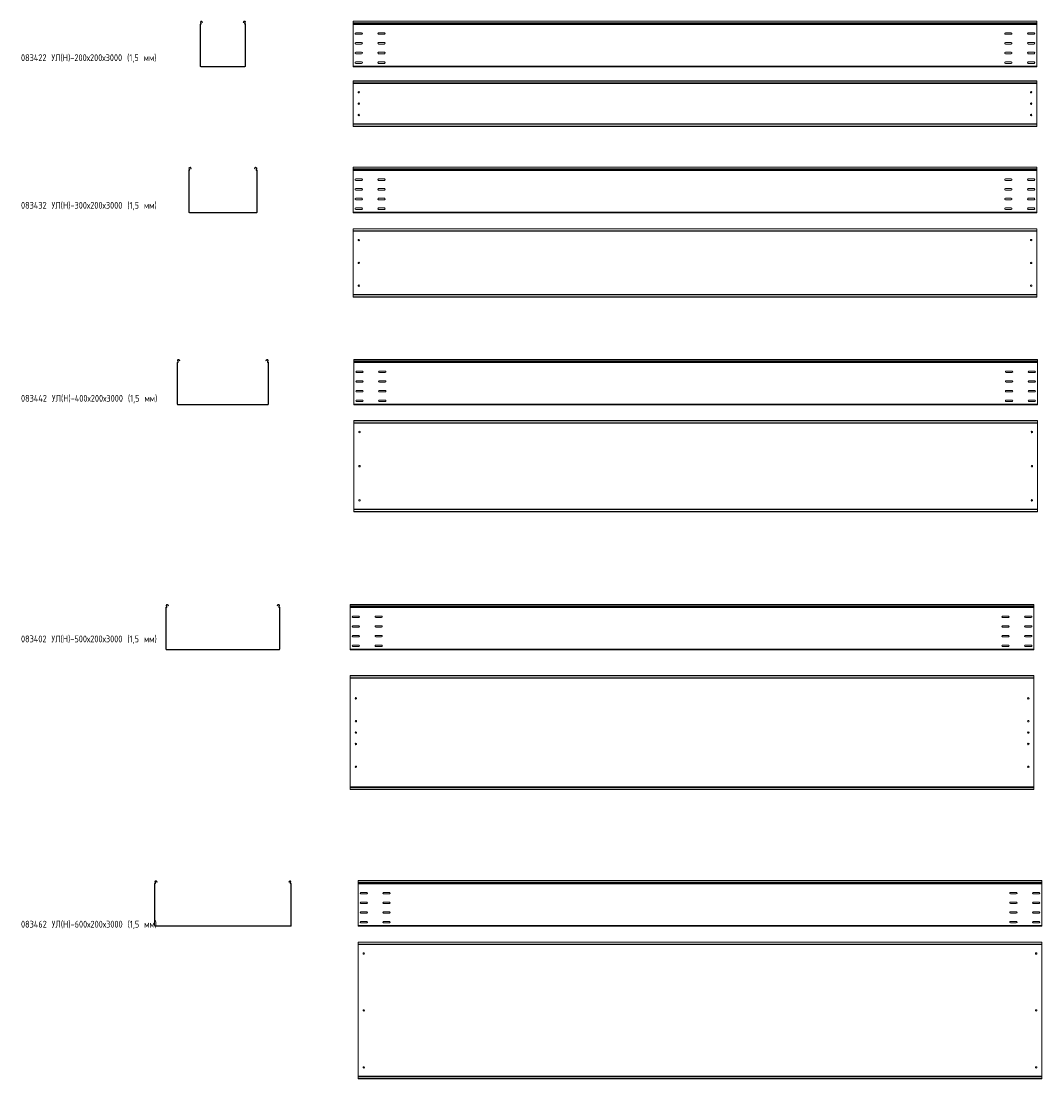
# Model space of a CAD drawing. Header units: millimetres. Extents: x -789 to 3689, y -6202 to -1562.
import ezdxf

# ---------------------------------------------------------------- set-up
doc = ezdxf.new("R2010")
doc.units = ezdxf.units.MM
doc.styles.add('SLDTEXTSTYLE0', font='TXT', dxfattribs={"width": 0.7, "bigfont": 'bigfont'})

msp = doc.modelspace()

# ---------------------------------------------------------------- linework, layer by layer
at = {"color": 7, "linetype": 'Continuous', "lineweight": 15}
for p, q in [((-2.3, -1576.7), (-3.8, -1576.7)), ((-3.8, -1759.3), (-3.8, -1576.7)), ((-2.5, -1574.9), (-2.1, -1576.4)), ((-1, -1568.3), (-2.3, -1569)), ((-1, -1571.3), (-2.3, -1569)), ((-2.3, -1759.3), (-2.3, -1576.7)), ((0.3, -1570.6), (-1, -1568.3)), ((-1, -1571.3), (0.3, -1570.6)), ((5.6, -1564.7), (4.3, -1565.4)), ((4.3, -1565.4), (4.7, -1566.1)), ((4.7, -1566.1), (6, -1565.3)), ((6.1, -1568.7), (4.7, -1566.1)), ((5.6, -1564.7), (6, -1565.3)), ((6, -1565.3), (7.4, -1568)), ((7.4, -1568), (6.1, -1568.7)), ((185, -1568), (186.4, -1565.3)), ((186.3, -1568.7), (185, -1568)), ((187.7, -1566.1), (186.3, -1568.7)), ((186.4, -1565.3), (186.7, -1564.7)), ((186.4, -1565.3), (187.7, -1566.1)), ((188, -1565.4), (186.7, -1564.7)), ((187.7, -1566.1), (188, -1565.4)), ((193.3, -1568.3), (192.1, -1570.6)), ((192.1, -1570.6), (193.4, -1571.3)), ((194.6, -1569), (193.3, -1568.3)), ((194.6, -1569), (193.4, -1571.3)), ((194.9, -1574.9), (194.5, -1576.4)), ((196.2, -1576.7), (194.7, -1576.7)), ((194.7, -1576.7), (194.7, -1759.3)), ((196.2, -1576.7), (196.2, -1759.3)), ((3667.4, -1562.3), (667.4, -1562.3)), ((667.4, -1569), (667.4, -1562.3)), ((3667.4, -1569), (667.4, -1569)), ((667.4, -1571.3), (667.4, -1569)), ((3667.4, -1571.3), (667.4, -1571.3)), ((667.4, -1574.9), (667.4, -1571.3)), ((3667.4, -1574.9), (667.4, -1574.9)), ((667.4, -1576.7), (667.4, -1574.9)), ((3667.4, -1576.7), (667.4, -1576.7)), ((667.4, -1759.3), (667.4, -1576.7)), ((3667.4, -1569), (3667.4, -1562.3)), ((3667.4, -1571.3), (3667.4, -1569)), ((3667.4, -1574.9), (3667.4, -1571.3)), ((3667.4, -1576.7), (3667.4, -1574.9)), ((3667.4, -1759.3), (3667.4, -1576.7)), ((705.1, -1613.6), (679.6, -1613.6)), ((679.6, -1620.1), (705.1, -1620.1)), ((805.1, -1613.6), (779.6, -1613.6)), ((779.6, -1620.1), (805.1, -1620.1)), ((3529.6, -1613.6), (3555.1, -1613.6)), ((3555.1, -1620.1), (3529.6, -1620.1)), ((3629.6, -1613.6), (3655.1, -1613.6)), ((3655.1, -1620.1), (3629.6, -1620.1)), ((705.1, -1656.1), (679.6, -1656.1)), ((679.6, -1662.6), (705.1, -1662.6)), ((805.1, -1656.1), (779.6, -1656.1)), ((779.6, -1662.6), (805.1, -1662.6)), ((3529.6, -1656.1), (3555.1, -1656.1)), ((3555.1, -1662.6), (3529.6, -1662.6)), ((3629.6, -1656.1), (3655.1, -1656.1)), ((3655.1, -1662.6), (3629.6, -1662.6)), ((705.1, -1698.6), (679.6, -1698.6)), ((679.6, -1705.1), (705.1, -1705.1)), ((805.1, -1698.6), (779.6, -1698.6)), ((779.6, -1705.1), (805.1, -1705.1)), ((3529.6, -1698.6), (3555.1, -1698.6)), ((3555.1, -1705.1), (3529.6, -1705.1)), ((3629.6, -1698.6), (3655.1, -1698.6)), ((3655.1, -1705.1), (3629.6, -1705.1)), ((-3.8, -1759.3), (-2.3, -1759.3)), ((-0.8, -1760.8), (-0.8, -1762.3)), ((193.2, -1760.8), (-0.8, -1760.8)), ((193.2, -1762.3), (-0.8, -1762.3)), ((193.2, -1762.3), (193.2, -1760.8)), ((194.7, -1759.3), (196.2, -1759.3)), ((3667.4, -1759.3), (667.4, -1759.3)), ((667.4, -1762.3), (667.4, -1759.3)), ((3667.4, -1762.3), (667.4, -1762.3)), ((705.1, -1741.1), (679.6, -1741.1)), ((679.6, -1747.6), (705.1, -1747.6)), ((805.1, -1741.1), (779.6, -1741.1)), ((779.6, -1747.6), (805.1, -1747.6)), ((3529.6, -1741.1), (3555.1, -1741.1)), ((3555.1, -1747.6), (3529.6, -1747.6)), ((3629.6, -1741.1), (3655.1, -1741.1)), ((3655.1, -1747.6), (3629.6, -1747.6)), ((3667.4, -1762.3), (3667.4, -1759.3)), ((3667.4, -1824.2), (667.4, -1824.2)), ((667.4, -1825.2), (667.4, -1824.2)), ((3667.4, -1825.2), (667.4, -1825.2)), ((667.4, -1833.6), (667.4, -1825.2)), ((3667.4, -1833.6), (667.4, -1833.6)), ((667.4, -1834), (667.4, -1833.6)), ((667.4, -1834), (670.4, -1835.4)), ((667.4, -1834), (667.4, -2014.4)), ((3664.4, -1835.4), (670.4, -1835.4)), ((3664.4, -1835.4), (3667.4, -1834)), ((3667.4, -1825.2), (3667.4, -1824.2)), ((3667.4, -1833.6), (3667.4, -1825.2)), ((3667.4, -1834), (3667.4, -1833.6)), ((3667.4, -1834), (3667.4, -2014.4)), ((670.4, -2013), (667.4, -2014.4)), ((667.4, -2014.7), (667.4, -2014.4)), ((3667.4, -2014.7), (667.4, -2014.7)), ((667.4, -2023.2), (667.4, -2014.7)), ((667.4, -2023.2), (3667.4, -2023.2)), ((667.4, -2024.2), (667.4, -2023.2)), ((3667.4, -2024.2), (667.4, -2024.2)), ((3664.4, -2013), (670.4, -2013)), ((3667.4, -2014.4), (3664.4, -2013)), ((3667.4, -2014.7), (3667.4, -2014.4)), ((3667.4, -2023.2), (3667.4, -2014.7)), ((3667.4, -2024.2), (3667.4, -2023.2)), ((-52.3, -2217.5), (-53.8, -2217.5)), ((-53.8, -2400.2), (-53.8, -2217.5)), ((-52.5, -2215.8), (-52.1, -2217.2)), ((-51, -2209.1), (-52.3, -2209.8)), ((-51, -2212.2), (-52.3, -2209.8)), ((-52.3, -2400.2), (-52.3, -2217.5)), ((-49.7, -2211.5), (-51, -2209.1)), ((-51, -2212.2), (-49.7, -2211.5)), ((-44.4, -2205.6), (-45.7, -2206.3)), ((-45.7, -2206.3), (-45.3, -2206.9)), ((-45.3, -2206.9), (-44, -2206.2)), ((-43.9, -2209.6), (-45.3, -2206.9)), ((-44.4, -2205.6), (-44, -2206.2)), ((-44, -2206.2), (-42.6, -2208.9)), ((-42.6, -2208.9), (-43.9, -2209.6)), ((235, -2208.9), (236.4, -2206.2)), ((236.3, -2209.6), (235, -2208.9)), ((237.7, -2206.9), (236.3, -2209.6)), ((236.4, -2206.2), (236.7, -2205.6)), ((236.4, -2206.2), (237.7, -2206.9)), ((238, -2206.3), (236.7, -2205.6)), ((237.7, -2206.9), (238, -2206.3)), ((243.3, -2209.1), (242.1, -2211.5)), ((242.1, -2211.5), (243.4, -2212.2)), ((244.6, -2209.8), (243.3, -2209.1)), ((244.6, -2209.8), (243.4, -2212.2)), ((244.9, -2215.8), (244.5, -2217.2)), ((246.2, -2217.5), (244.7, -2217.5)), ((244.7, -2217.5), (244.7, -2400.2)), ((246.2, -2217.5), (246.2, -2400.2)), ((3667.5, -2203.2), (667.5, -2203.2)), ((667.5, -2209.8), (667.5, -2203.2)), ((3667.5, -2209.8), (667.5, -2209.8)), ((667.5, -2212.2), (667.5, -2209.8)), ((3667.5, -2212.2), (667.5, -2212.2)), ((667.5, -2215.8), (667.5, -2212.2)), ((3667.5, -2215.8), (667.5, -2215.8)), ((667.5, -2217.5), (667.5, -2215.8)), ((3667.5, -2217.5), (667.5, -2217.5)), ((667.5, -2400.2), (667.5, -2217.5)), ((3667.5, -2209.8), (3667.5, -2203.2)), ((3667.5, -2212.2), (3667.5, -2209.8)), ((3667.5, -2215.8), (3667.5, -2212.2)), ((3667.5, -2217.5), (3667.5, -2215.8)), ((3667.5, -2400.2), (3667.5, -2217.5)), ((705.2, -2254.5), (679.7, -2254.5)), ((679.7, -2261), (705.2, -2261)), ((805.2, -2254.5), (779.7, -2254.5)), ((779.7, -2261), (805.2, -2261)), ((3529.7, -2254.5), (3555.2, -2254.5)), ((3555.2, -2261), (3529.7, -2261)), ((3629.7, -2254.5), (3655.2, -2254.5)), ((3655.2, -2261), (3629.7, -2261)), ((705.2, -2297), (679.7, -2297)), ((679.7, -2303.5), (705.2, -2303.5)), ((805.2, -2297), (779.7, -2297)), ((779.7, -2303.5), (805.2, -2303.5)), ((3529.7, -2297), (3555.2, -2297)), ((3555.2, -2303.5), (3529.7, -2303.5)), ((3629.7, -2297), (3655.2, -2297)), ((3655.2, -2303.5), (3629.7, -2303.5)), ((705.2, -2339.5), (679.7, -2339.5)), ((679.7, -2346), (705.2, -2346)), ((805.2, -2339.5), (779.7, -2339.5)), ((779.7, -2346), (805.2, -2346)), ((3529.7, -2339.5), (3555.2, -2339.5)), ((3555.2, -2346), (3529.7, -2346)), ((3629.7, -2339.5), (3655.2, -2339.5)), ((3655.2, -2346), (3629.7, -2346)), ((-53.8, -2400.2), (-52.3, -2400.2)), ((-50.8, -2401.7), (-50.8, -2403.2)), ((243.2, -2401.7), (-50.8, -2401.7)), ((243.2, -2403.2), (-50.8, -2403.2)), ((243.2, -2403.2), (243.2, -2401.7)), ((244.7, -2400.2), (246.2, -2400.2)), ((3667.5, -2400.2), (667.5, -2400.2)), ((667.5, -2403.2), (667.5, -2400.2)), ((3667.5, -2403.2), (667.5, -2403.2)), ((705.2, -2382), (679.7, -2382)), ((679.7, -2388.5), (705.2, -2388.5)), ((805.2, -2382), (779.7, -2382)), ((779.7, -2388.5), (805.2, -2388.5)), ((3529.7, -2382), (3555.2, -2382)), ((3555.2, -2388.5), (3529.7, -2388.5)), ((3629.7, -2382), (3655.2, -2382)), ((3655.2, -2388.5), (3629.7, -2388.5)), ((3667.5, -2403.2), (3667.5, -2400.2)), ((3667.5, -2473), (667.5, -2473)), ((667.5, -2474), (667.5, -2473)), ((3667.5, -2474), (667.5, -2474)), ((667.5, -2482.5), (667.5, -2474)), ((3667.5, -2482.5), (667.5, -2482.5)), ((667.5, -2482.8), (667.5, -2482.5)), ((667.5, -2482.8), (670.5, -2484.2)), ((667.5, -2482.8), (667.5, -2763.2)), ((3664.5, -2484.2), (670.5, -2484.2)), ((3664.5, -2484.2), (3667.5, -2482.8)), ((3667.5, -2474), (3667.5, -2473)), ((3667.5, -2482.5), (3667.5, -2474)), ((3667.5, -2482.8), (3667.5, -2482.5)), ((3667.5, -2482.8), (3667.5, -2763.2)), ((670.5, -2761.8), (667.5, -2763.2)), ((667.5, -2763.6), (667.5, -2763.2)), ((3667.5, -2763.6), (667.5, -2763.6)), ((667.5, -2772), (667.5, -2763.6)), ((667.5, -2772), (3667.5, -2772)), ((667.5, -2773), (667.5, -2772)), ((3667.5, -2773), (667.5, -2773)), ((3664.5, -2761.8), (670.5, -2761.8)), ((3667.5, -2763.2), (3664.5, -2761.8)), ((3667.5, -2763.6), (3667.5, -2763.2)), ((3667.5, -2772), (3667.5, -2763.6)), ((3667.5, -2773), (3667.5, -2772)), ((-102.3, -3060.3), (-103.8, -3060.3)), ((-103.8, -3243), (-103.8, -3060.3)), ((-102.5, -3058.6), (-102.1, -3060)), ((-101, -3051.9), (-102.3, -3052.6)), ((-101, -3055), (-102.3, -3052.6)), ((-102.3, -3243), (-102.3, -3060.3)), ((-99.7, -3054.3), (-101, -3051.9)), ((-101, -3055), (-99.7, -3054.3)), ((-94.4, -3048.4), (-95.7, -3049.1)), ((-95.7, -3049.1), (-95.3, -3049.7)), ((-95.3, -3049.7), (-94, -3049)), ((-93.9, -3052.3), (-95.3, -3049.7)), ((-94.4, -3048.4), (-94, -3049)), ((-94, -3049), (-92.6, -3051.6)), ((-92.6, -3051.6), (-93.9, -3052.3)), ((285, -3051.6), (286.4, -3049)), ((286.3, -3052.3), (285, -3051.6)), ((287.7, -3049.7), (286.3, -3052.3)), ((286.4, -3049), (286.7, -3048.4)), ((286.4, -3049), (287.7, -3049.7)), ((288, -3049.1), (286.7, -3048.4)), ((287.7, -3049.7), (288, -3049.1)), ((293.3, -3051.9), (292.1, -3054.3)), ((292.1, -3054.3), (293.4, -3055)), ((294.6, -3052.6), (293.3, -3051.9)), ((294.6, -3052.6), (293.4, -3055)), ((294.9, -3058.6), (294.5, -3060)), ((296.2, -3060.3), (294.7, -3060.3)), ((294.7, -3060.3), (294.7, -3243)), ((296.2, -3060.3), (296.2, -3243)), ((3670.6, -3046), (670.6, -3046)), ((670.6, -3052.6), (670.6, -3046)), ((3670.6, -3052.6), (670.6, -3052.6)), ((670.6, -3055), (670.6, -3052.6)), ((3670.6, -3055), (670.6, -3055)), ((670.6, -3058.6), (670.6, -3055)), ((3670.6, -3058.6), (670.6, -3058.6)), ((670.6, -3060.3), (670.6, -3058.6)), ((3670.6, -3060.3), (670.6, -3060.3)), ((670.6, -3243), (670.6, -3060.3)), ((3670.6, -3052.6), (3670.6, -3046)), ((3670.6, -3055), (3670.6, -3052.6)), ((3670.6, -3058.6), (3670.6, -3055)), ((3670.6, -3060.3), (3670.6, -3058.6)), ((3670.6, -3243), (3670.6, -3060.3)), ((708.4, -3097.2), (682.9, -3097.2)), ((682.9, -3103.7), (708.4, -3103.7)), ((808.4, -3097.2), (782.9, -3097.2)), ((782.9, -3103.7), (808.4, -3103.7)), ((3532.9, -3097.2), (3558.4, -3097.2)), ((3558.4, -3103.7), (3532.9, -3103.7)), ((3632.9, -3097.2), (3658.4, -3097.2)), ((3658.4, -3103.7), (3632.9, -3103.7)), ((708.4, -3139.7), (682.9, -3139.7)), ((682.9, -3146.2), (708.4, -3146.2)), ((808.4, -3139.7), (782.9, -3139.7)), ((782.9, -3146.2), (808.4, -3146.2)), ((3532.9, -3139.7), (3558.4, -3139.7)), ((3558.4, -3146.2), (3532.9, -3146.2)), ((3632.9, -3139.7), (3658.4, -3139.7)), ((3658.4, -3146.2), (3632.9, -3146.2)), ((708.4, -3182.2), (682.9, -3182.2)), ((682.9, -3188.7), (708.4, -3188.7)), ((808.4, -3182.2), (782.9, -3182.2)), ((782.9, -3188.7), (808.4, -3188.7)), ((3532.9, -3182.2), (3558.4, -3182.2)), ((3558.4, -3188.7), (3532.9, -3188.7)), ((3632.9, -3182.2), (3658.4, -3182.2)), ((3658.4, -3188.7), (3632.9, -3188.7)), ((-103.8, -3243), (-102.3, -3243)), ((-100.8, -3244.5), (-100.8, -3246)), ((293.2, -3244.5), (-100.8, -3244.5)), ((293.2, -3246), (-100.8, -3246)), ((293.2, -3246), (293.2, -3244.5)), ((294.7, -3243), (296.2, -3243)), ((3670.6, -3243), (670.6, -3243)), ((670.6, -3246), (670.6, -3243)), ((3670.6, -3246), (670.6, -3246)), ((708.4, -3224.7), (682.9, -3224.7)), ((682.9, -3231.2), (708.4, -3231.2)), ((808.4, -3224.7), (782.9, -3224.7)), ((782.9, -3231.2), (808.4, -3231.2)), ((3532.9, -3224.7), (3558.4, -3224.7)), ((3558.4, -3231.2), (3532.9, -3231.2)), ((3632.9, -3224.7), (3658.4, -3224.7)), ((3658.4, -3231.2), (3632.9, -3231.2)), ((3670.6, -3246), (3670.6, -3243)), ((3670.6, -3314.7), (670.6, -3314.7)), ((670.6, -3315.7), (670.6, -3314.7)), ((3670.6, -3315.7), (670.6, -3315.7)), ((670.6, -3324.2), (670.6, -3315.7)), ((3670.6, -3324.2), (670.6, -3324.2)), ((670.6, -3324.5), (670.6, -3324.2)), ((670.6, -3324.5), (673.6, -3325.9)), ((670.6, -3324.5), (670.6, -3704.9)), ((3667.6, -3325.9), (673.6, -3325.9)), ((3667.6, -3325.9), (3670.6, -3324.5)), ((3670.6, -3315.7), (3670.6, -3314.7)), ((3670.6, -3324.2), (3670.6, -3315.7)), ((3670.6, -3324.5), (3670.6, -3324.2)), ((3670.6, -3324.5), (3670.6, -3704.9)), ((673.6, -3703.5), (670.6, -3704.9)), ((670.6, -3705.3), (670.6, -3704.9)), ((3670.6, -3705.3), (670.6, -3705.3)), ((670.6, -3713.7), (670.6, -3705.3)), ((3667.6, -3703.5), (673.6, -3703.5)), ((3670.6, -3704.9), (3667.6, -3703.5)), ((3670.6, -3705.3), (3670.6, -3704.9)), ((3670.6, -3713.7), (3670.6, -3705.3)), ((670.6, -3713.7), (3670.6, -3713.7)), ((670.6, -3714.7), (670.6, -3713.7)), ((3670.6, -3714.7), (670.6, -3714.7)), ((3670.6, -3714.7), (3670.6, -3713.7)), ((-151, -4126.7), (-152.3, -4127.4)), ((-151, -4129.8), (-152.3, -4127.4)), ((-149.7, -4129.1), (-151, -4126.7)), ((-151, -4129.8), (-149.7, -4129.1)), ((-144.4, -4123.2), (-145.7, -4123.9)), ((-145.7, -4123.9), (-145.3, -4124.5)), ((-145.3, -4124.5), (-144, -4123.8)), ((-143.9, -4127.1), (-145.3, -4124.5)), ((-144.4, -4123.2), (-144, -4123.8)), ((-144, -4123.8), (-142.6, -4126.4)), ((-142.6, -4126.4), (-143.9, -4127.1)), ((335, -4126.4), (336.4, -4123.8)), ((336.3, -4127.1), (335, -4126.4)), ((337.7, -4124.5), (336.3, -4127.1)), ((336.4, -4123.8), (336.7, -4123.2)), ((336.4, -4123.8), (337.7, -4124.5)), ((338, -4123.9), (336.7, -4123.2)), ((337.7, -4124.5), (338, -4123.9)), ((343.3, -4126.7), (342.1, -4129.1)), ((342.1, -4129.1), (343.4, -4129.8)), ((344.6, -4127.4), (343.3, -4126.7)), ((344.6, -4127.4), (343.4, -4129.8)), ((3654.8, -4120.8), (654.8, -4120.8)), ((654.8, -4127.4), (654.8, -4120.8)), ((3654.8, -4127.4), (654.8, -4127.4)), ((654.8, -4129.8), (654.8, -4127.4)), ((3654.8, -4127.4), (3654.8, -4120.8)), ((3654.8, -4129.8), (3654.8, -4127.4)), ((-152.3, -4135.1), (-153.8, -4135.1)), ((-153.8, -4317.8), (-153.8, -4135.1)), ((-152.5, -4133.4), (-152.1, -4134.8)), ((-152.3, -4317.8), (-152.3, -4135.1)), ((344.9, -4133.4), (344.5, -4134.8)), ((346.2, -4135.1), (344.7, -4135.1)), ((344.7, -4135.1), (344.7, -4317.8)), ((346.2, -4135.1), (346.2, -4317.8)), ((3654.8, -4129.8), (654.8, -4129.8)), ((654.8, -4133.4), (654.8, -4129.8)), ((3654.8, -4133.4), (654.8, -4133.4)), ((654.8, -4135.1), (654.8, -4133.4)), ((3654.8, -4135.1), (654.8, -4135.1)), ((654.8, -4317.8), (654.8, -4135.1)), ((692.5, -4172), (667, -4172)), ((792.5, -4172), (767, -4172)), ((3517, -4172), (3542.5, -4172)), ((3617, -4172), (3642.5, -4172)), ((3654.8, -4133.4), (3654.8, -4129.8)), ((3654.8, -4135.1), (3654.8, -4133.4)), ((3654.8, -4317.8), (3654.8, -4135.1)), ((667, -4178.5), (692.5, -4178.5)), ((692.5, -4214.5), (667, -4214.5)), ((667, -4221), (692.5, -4221)), ((767, -4178.5), (792.5, -4178.5)), ((792.5, -4214.5), (767, -4214.5)), ((767, -4221), (792.5, -4221)), ((3542.5, -4178.5), (3517, -4178.5)), ((3517, -4214.5), (3542.5, -4214.5)), ((3542.5, -4221), (3517, -4221)), ((3642.5, -4178.5), (3617, -4178.5)), ((3617, -4214.5), (3642.5, -4214.5)), ((3642.5, -4221), (3617, -4221)), ((692.5, -4257), (667, -4257)), ((667, -4263.5), (692.5, -4263.5)), ((792.5, -4257), (767, -4257)), ((767, -4263.5), (792.5, -4263.5)), ((3517, -4257), (3542.5, -4257)), ((3542.5, -4263.5), (3517, -4263.5)), ((3617, -4257), (3642.5, -4257)), ((3642.5, -4263.5), (3617, -4263.5)), ((692.5, -4299.5), (667, -4299.5)), ((667, -4306), (692.5, -4306)), ((792.5, -4299.5), (767, -4299.5)), ((767, -4306), (792.5, -4306)), ((3517, -4299.5), (3542.5, -4299.5)), ((3542.5, -4306), (3517, -4306)), ((3617, -4299.5), (3642.5, -4299.5)), ((3642.5, -4306), (3617, -4306)), ((-153.8, -4317.8), (-152.3, -4317.8)), ((-150.8, -4319.3), (-150.8, -4320.8)), ((343.2, -4319.3), (-150.8, -4319.3)), ((343.2, -4320.8), (-150.8, -4320.8)), ((343.2, -4320.8), (343.2, -4319.3)), ((344.7, -4317.8), (346.2, -4317.8)), ((3654.8, -4317.8), (654.8, -4317.8)), ((654.8, -4320.8), (654.8, -4317.8)), ((3654.8, -4320.8), (654.8, -4320.8)), ((3654.8, -4320.8), (3654.8, -4317.8)), ((3654.8, -4433.3), (654.8, -4433.3)), ((654.8, -4434.3), (654.8, -4433.3)), ((3654.8, -4434.3), (654.8, -4434.3)), ((654.8, -4442.8), (654.8, -4434.3)), ((3654.8, -4442.8), (654.8, -4442.8)), ((654.8, -4443.1), (654.8, -4442.8)), ((654.8, -4443.1), (657.8, -4444.5)), ((654.8, -4443.1), (654.8, -4923.5)), ((3651.8, -4444.5), (657.8, -4444.5)), ((3651.8, -4444.5), (3654.8, -4443.1)), ((3654.8, -4434.3), (3654.8, -4433.3)), ((3654.8, -4442.8), (3654.8, -4434.3)), ((3654.8, -4443.1), (3654.8, -4442.8)), ((3654.8, -4443.1), (3654.8, -4923.5)), ((657.8, -4922.1), (654.8, -4923.5)), ((654.8, -4923.8), (654.8, -4923.5)), ((3654.8, -4923.8), (654.8, -4923.8)), ((654.8, -4932.3), (654.8, -4923.8)), ((654.8, -4932.3), (3654.8, -4932.3)), ((654.8, -4933.3), (654.8, -4932.3)), ((3654.8, -4933.3), (654.8, -4933.3)), ((3651.8, -4922.1), (657.8, -4922.1)), ((3654.8, -4923.5), (3651.8, -4922.1)), ((3654.8, -4923.8), (3654.8, -4923.5)), ((3654.8, -4932.3), (3654.8, -4923.8)), ((3654.8, -4933.3), (3654.8, -4932.3)), ((-194.4, -5335.4), (-195.7, -5336.1)), ((-195.7, -5336.1), (-193.9, -5339.4)), ((-194.4, -5335.4), (-192.6, -5338.7)), ((385, -5338.7), (386.7, -5335.4)), ((386.3, -5339.4), (388, -5336.1)), ((388, -5336.1), (386.7, -5335.4)), ((3689.4, -5333), (689.4, -5333)), ((689.4, -5339.7), (689.4, -5333)), ((3689.4, -5339.7), (3689.4, -5333)), ((-202.3, -5347.3), (-203.8, -5347.3)), ((-203.8, -5530), (-203.8, -5347.3)), ((-202.5, -5345.6), (-202.1, -5347.1)), ((-201, -5339), (-202.3, -5339.7)), ((-201, -5342), (-202.3, -5339.7)), ((-202.3, -5530), (-202.3, -5347.3)), ((-199.7, -5341.3), (-201, -5339)), ((-201, -5342), (-199.7, -5341.3)), ((-192.6, -5338.7), (-193.9, -5339.4)), ((386.3, -5339.4), (385, -5338.7)), ((393.3, -5339), (392.1, -5341.3)), ((392.1, -5341.3), (393.4, -5342)), ((394.6, -5339.7), (393.3, -5339)), ((394.6, -5339.7), (393.4, -5342)), ((394.9, -5345.6), (394.5, -5347.1)), ((396.2, -5347.3), (394.7, -5347.3)), ((394.7, -5347.3), (394.7, -5530)), ((396.2, -5347.3), (396.2, -5530)), ((3689.4, -5339.7), (689.4, -5339.7)), ((689.4, -5342), (689.4, -5339.7)), ((3689.4, -5342), (689.4, -5342)), ((689.4, -5345.6), (689.4, -5342)), ((3689.4, -5345.6), (689.4, -5345.6)), ((689.4, -5347.3), (689.4, -5345.6)), ((3689.4, -5347.3), (689.4, -5347.3)), ((689.4, -5530), (689.4, -5347.3)), ((3689.4, -5342), (3689.4, -5339.7)), ((3689.4, -5345.6), (3689.4, -5342)), ((3689.4, -5347.3), (3689.4, -5345.6)), ((3689.4, -5530), (3689.4, -5347.3)), ((727.2, -5384.3), (701.7, -5384.3)), ((701.7, -5390.8), (727.2, -5390.8)), ((727.2, -5426.8), (701.7, -5426.8)), ((827.2, -5384.3), (801.7, -5384.3)), ((801.7, -5390.8), (827.2, -5390.8)), ((827.2, -5426.8), (801.7, -5426.8)), ((3551.7, -5384.3), (3577.2, -5384.3)), ((3577.2, -5390.8), (3551.7, -5390.8)), ((3551.7, -5426.8), (3577.2, -5426.8)), ((3651.7, -5384.3), (3677.2, -5384.3)), ((3677.2, -5390.8), (3651.7, -5390.8)), ((3651.7, -5426.8), (3677.2, -5426.8)), ((701.7, -5433.3), (727.2, -5433.3)), ((727.2, -5469.3), (701.7, -5469.3)), ((801.7, -5433.3), (827.2, -5433.3)), ((827.2, -5469.3), (801.7, -5469.3)), ((3577.2, -5433.3), (3551.7, -5433.3)), ((3551.7, -5469.3), (3577.2, -5469.3)), ((3677.2, -5433.3), (3651.7, -5433.3)), ((3651.7, -5469.3), (3677.2, -5469.3)), ((701.7, -5475.8), (727.2, -5475.8)), ((727.2, -5511.8), (701.7, -5511.8)), ((701.7, -5518.3), (727.2, -5518.3)), ((801.7, -5475.8), (827.2, -5475.8)), ((827.2, -5511.8), (801.7, -5511.8)), ((801.7, -5518.3), (827.2, -5518.3)), ((3577.2, -5475.8), (3551.7, -5475.8)), ((3551.7, -5511.8), (3577.2, -5511.8)), ((3577.2, -5518.3), (3551.7, -5518.3)), ((3677.2, -5475.8), (3651.7, -5475.8)), ((3651.7, -5511.8), (3677.2, -5511.8)), ((3677.2, -5518.3), (3651.7, -5518.3)), ((-203.8, -5530), (-202.3, -5530)), ((-200.8, -5531.5), (-200.8, -5533)), ((393.2, -5531.5), (-200.8, -5531.5)), ((393.2, -5533), (-200.8, -5533)), ((393.2, -5533), (393.2, -5531.5)), ((394.7, -5530), (396.2, -5530)), ((3689.4, -5530), (689.4, -5530)), ((689.4, -5533), (689.4, -5530)), ((3689.4, -5533), (689.4, -5533)), ((3689.4, -5533), (3689.4, -5530)), ((3689.4, -5602.5), (689.4, -5602.5)), ((689.4, -5603.5), (689.4, -5602.5)), ((3689.4, -5603.5), (689.4, -5603.5)), ((689.4, -5611.9), (689.4, -5603.5)), ((3689.4, -5611.9), (689.4, -5611.9)), ((689.4, -5613.7), (689.4, -5611.9)), ((3689.4, -5613.7), (689.4, -5613.7)), ((689.4, -5613.7), (689.4, -6191.3)), ((3689.4, -5603.5), (3689.4, -5602.5)), ((3689.4, -5611.9), (3689.4, -5603.5)), ((3689.4, -5613.7), (3689.4, -5611.9)), ((3689.4, -5613.7), (3689.4, -6191.3)), ((3689.4, -6191.3), (689.4, -6191.3)), ((689.4, -6193), (689.4, -6191.3)), ((3689.4, -6193), (689.4, -6193)), ((689.4, -6201.5), (689.4, -6193)), ((689.4, -6201.5), (3689.4, -6201.5)), ((689.4, -6202.5), (689.4, -6201.5)), ((3689.4, -6202.5), (689.4, -6202.5)), ((3689.4, -6193), (3689.4, -6191.3)), ((3689.4, -6201.5), (3689.4, -6193)), ((3689.4, -6202.5), (3689.4, -6201.5))]:
    msp.add_line(p, q, dxfattribs=at)
for centre in [(692.4, -1874.2), (3642.4, -1874.2), (692.4, -1924.2), (3642.4, -1924.2), (692.4, -1974.2), (3642.4, -1974.2), (692.5, -2523), (3642.5, -2523), (692.5, -2623), (3642.5, -2623), (692.5, -2723), (3642.5, -2723), (695.6, -3364.7), (3645.6, -3364.7), (695.6, -3514.7), (3645.6, -3514.7), (695.6, -3664.7), (3645.6, -3664.7), (679.8, -4533.3), (3629.8, -4533.3), (679.8, -4633.3), (3629.8, -4633.3), (679.8, -4683.3), (3629.8, -4683.3), (679.8, -4733.3), (3629.8, -4733.3), (679.8, -4833.3), (3629.8, -4833.3), (714.4, -5652.5), (3664.4, -5652.5), (714.4, -5902.5), (3664.4, -5902.5), (714.4, -6152.5), (3664.4, -6152.5)]:
    msp.add_circle(centre, 3.25, dxfattribs=at)
for centre, radius, start, end in [((-2, -1576.7), 1.8, 106.2863, 180), ((1.7, -1566.8), 4.5, 28.0725, 208.0725), ((-3.2, -1572.5), 2.5, 286.2863, 28.0725), ((-2, -1576.7), 0.3, 106.2863, 180), ((-3.2, -1572.5), 4, 286.2863, 28.0725), ((1.7, -1566.8), 3, 28.0725, 208.0725), ((190.7, -1566.8), 4.5, 331.9275, 151.9275), ((190.7, -1566.8), 3, 331.9275, 151.9275), ((195.6, -1572.5), 4, 151.9275, 253.7137), ((195.6, -1572.5), 2.5, 151.9275, 253.7137), ((194.4, -1576.7), 0.3, 0, 73.7137), ((194.4, -1576.7), 1.8, 0, 73.7137), ((679.6, -1616.8), 3.25, 90, 270), ((705.1, -1616.8), 3.25, 270, 90), ((779.6, -1616.8), 3.25, 90, 270), ((805.1, -1616.8), 3.25, 270, 90), ((3529.6, -1616.8), 3.25, 90, 270), ((3555.1, -1616.8), 3.25, 270, 90), ((3629.6, -1616.8), 3.25, 90, 270), ((3655.1, -1616.8), 3.25, 270, 90), ((679.6, -1659.3), 3.25, 90, 270), ((705.1, -1659.3), 3.25, 270, 90), ((779.6, -1659.3), 3.25, 90, 270), ((805.1, -1659.3), 3.25, 270, 90), ((3529.6, -1659.3), 3.25, 90, 270), ((3555.1, -1659.3), 3.25, 270, 90), ((3629.6, -1659.3), 3.25, 90, 270), ((3655.1, -1659.3), 3.25, 270, 90), ((679.6, -1701.8), 3.25, 90, 270), ((705.1, -1701.8), 3.25, 270, 90), ((779.6, -1701.8), 3.25, 90, 270), ((805.1, -1701.8), 3.25, 270, 90), ((3529.6, -1701.8), 3.25, 90, 270), ((3555.1, -1701.8), 3.25, 270, 90), ((3629.6, -1701.8), 3.25, 90, 270), ((3655.1, -1701.8), 3.25, 270, 90), ((-0.8, -1759.3), 3, 180, 270), ((-0.8, -1759.3), 1.5, 180, 270), ((193.2, -1759.3), 1.5, 270, 0), ((193.2, -1759.3), 3, 270, 0), ((679.6, -1744.3), 3.25, 90, 270), ((705.1, -1744.3), 3.25, 270, 90), ((779.6, -1744.3), 3.25, 90, 270), ((805.1, -1744.3), 3.25, 270, 90), ((3529.6, -1744.3), 3.25, 90, 270), ((3555.1, -1744.3), 3.25, 270, 90), ((3629.6, -1744.3), 3.25, 90, 270), ((3655.1, -1744.3), 3.25, 270, 90), ((-52, -2217.5), 1.8, 106.2863, 180), ((-48.3, -2207.7), 4.5, 28.0725, 208.0725), ((-53.2, -2213.4), 2.5, 286.2863, 28.0725), ((-52, -2217.5), 0.3, 106.2863, 180), ((-53.2, -2213.4), 4, 286.2863, 28.0725), ((-48.3, -2207.7), 3, 28.0725, 208.0725), ((240.7, -2207.7), 4.5, 331.9275, 151.9275), ((240.7, -2207.7), 3, 331.9275, 151.9275), ((245.6, -2213.4), 4, 151.9275, 253.7137), ((245.6, -2213.4), 2.5, 151.9275, 253.7137), ((244.4, -2217.5), 0.3, 0, 73.7137), ((244.4, -2217.5), 1.8, 0, 73.7137), ((679.7, -2257.7), 3.25, 90, 270), ((705.2, -2257.7), 3.25, 270, 90), ((779.7, -2257.7), 3.25, 90, 270), ((805.2, -2257.7), 3.25, 270, 90), ((3529.7, -2257.7), 3.25, 90, 270), ((3555.2, -2257.7), 3.25, 270, 90), ((3629.7, -2257.7), 3.25, 90, 270), ((3655.2, -2257.7), 3.25, 270, 90), ((679.7, -2300.2), 3.25, 90, 270), ((705.2, -2300.2), 3.25, 270, 90), ((779.7, -2300.2), 3.25, 90, 270), ((805.2, -2300.2), 3.25, 270, 90), ((3529.7, -2300.2), 3.25, 90, 270), ((3555.2, -2300.2), 3.25, 270, 90), ((3629.7, -2300.2), 3.25, 90, 270), ((3655.2, -2300.2), 3.25, 270, 90), ((679.7, -2342.7), 3.25, 90, 270), ((705.2, -2342.7), 3.25, 270, 90), ((779.7, -2342.7), 3.25, 90, 270), ((805.2, -2342.7), 3.25, 270, 90), ((3529.7, -2342.7), 3.25, 90, 270), ((3555.2, -2342.7), 3.25, 270, 90), ((3629.7, -2342.7), 3.25, 90, 270), ((3655.2, -2342.7), 3.25, 270, 90), ((-50.8, -2400.2), 3, 180, 270), ((-50.8, -2400.2), 1.5, 180, 270), ((243.2, -2400.2), 1.5, 270, 0), ((243.2, -2400.2), 3, 270, 0), ((679.7, -2385.2), 3.25, 90, 270), ((705.2, -2385.2), 3.25, 270, 90), ((779.7, -2385.2), 3.25, 90, 270), ((805.2, -2385.2), 3.25, 270, 90), ((3529.7, -2385.2), 3.25, 90, 270), ((3555.2, -2385.2), 3.25, 270, 90), ((3629.7, -2385.2), 3.25, 90, 270), ((3655.2, -2385.2), 3.25, 270, 90), ((-102, -3060.3), 1.8, 106.2863, 180), ((-98.3, -3050.5), 4.5, 28.0725, 208.0725), ((-103.2, -3056.2), 2.5, 286.2863, 28.0725), ((-102, -3060.3), 0.3, 106.2863, 180), ((-103.2, -3056.2), 4, 286.2863, 28.0725), ((-98.3, -3050.5), 3, 28.0725, 208.0725), ((290.7, -3050.5), 4.5, 331.9275, 151.9275), ((290.7, -3050.5), 3, 331.9275, 151.9275), ((295.6, -3056.2), 4, 151.9275, 253.7137), ((295.6, -3056.2), 2.5, 151.9275, 253.7137), ((294.4, -3060.3), 0.3, 0, 73.7137), ((294.4, -3060.3), 1.8, 0, 73.7137), ((682.9, -3100.5), 3.25, 90, 270), ((708.4, -3100.5), 3.25, 270, 90), ((782.9, -3100.5), 3.25, 90, 270), ((808.4, -3100.5), 3.25, 270, 90), ((3532.9, -3100.5), 3.25, 90, 270), ((3558.4, -3100.5), 3.25, 270, 90), ((3632.9, -3100.5), 3.25, 90, 270), ((3658.4, -3100.5), 3.25, 270, 90), ((682.9, -3143), 3.25, 90, 270), ((708.4, -3143), 3.25, 270, 90), ((782.9, -3143), 3.25, 90, 270), ((808.4, -3143), 3.25, 270, 90), ((3532.9, -3143), 3.25, 90, 270), ((3558.4, -3143), 3.25, 270, 90), ((3632.9, -3143), 3.25, 90, 270), ((3658.4, -3143), 3.25, 270, 90), ((682.9, -3185.5), 3.25, 90, 270), ((708.4, -3185.5), 3.25, 270, 90), ((782.9, -3185.5), 3.25, 90, 270), ((808.4, -3185.5), 3.25, 270, 90), ((3532.9, -3185.5), 3.25, 90, 270), ((3558.4, -3185.5), 3.25, 270, 90), ((3632.9, -3185.5), 3.25, 90, 270), ((3658.4, -3185.5), 3.25, 270, 90), ((-100.8, -3243), 3, 180, 270), ((-100.8, -3243), 1.5, 180, 270), ((293.2, -3243), 1.5, 270, 0), ((293.2, -3243), 3, 270, 0), ((682.9, -3228), 3.25, 90, 270), ((708.4, -3228), 3.25, 270, 90), ((782.9, -3228), 3.25, 90, 270), ((808.4, -3228), 3.25, 270, 90), ((3532.9, -3228), 3.25, 90, 270), ((3558.4, -3228), 3.25, 270, 90), ((3632.9, -3228), 3.25, 90, 270), ((3658.4, -3228), 3.25, 270, 90), ((-148.3, -4125.3), 4.5, 28.0725, 208.0725), ((-153.2, -4131), 4, 286.2863, 28.0725), ((-148.3, -4125.3), 3, 28.0725, 208.0725), ((340.7, -4125.3), 4.5, 331.9275, 151.9275), ((340.7, -4125.3), 3, 331.9275, 151.9275), ((345.6, -4131), 4, 151.9275, 253.7137), ((-152, -4135.1), 1.8, 106.2863, 180), ((-153.2, -4131), 2.5, 286.2863, 28.0725), ((-152, -4135.1), 0.3, 106.2863, 180), ((345.6, -4131), 2.5, 151.9275, 253.7137), ((344.4, -4135.1), 0.3, 0, 73.7137), ((344.4, -4135.1), 1.8, 0, 73.7137), ((667, -4175.3), 3.25, 90, 270), ((692.5, -4175.3), 3.25, 270, 90), ((767, -4175.3), 3.25, 90, 270), ((792.5, -4175.3), 3.25, 270, 90), ((3517, -4175.3), 3.25, 90, 270), ((3542.5, -4175.3), 3.25, 270, 90), ((3617, -4175.3), 3.25, 90, 270), ((3642.5, -4175.3), 3.25, 270, 90), ((667, -4217.8), 3.25, 90, 270), ((692.5, -4217.8), 3.25, 270, 90), ((767, -4217.8), 3.25, 90, 270), ((792.5, -4217.8), 3.25, 270, 90), ((3517, -4217.8), 3.25, 90, 270), ((3542.5, -4217.8), 3.25, 270, 90), ((3617, -4217.8), 3.25, 90, 270), ((3642.5, -4217.8), 3.25, 270, 90), ((667, -4260.3), 3.25, 90, 270), ((692.5, -4260.3), 3.25, 270, 90), ((767, -4260.3), 3.25, 90, 270), ((792.5, -4260.3), 3.25, 270, 90), ((3517, -4260.3), 3.25, 90, 270), ((3542.5, -4260.3), 3.25, 270, 90), ((3617, -4260.3), 3.25, 90, 270), ((3642.5, -4260.3), 3.25, 270, 90), ((667, -4302.8), 3.25, 90, 270), ((692.5, -4302.8), 3.25, 270, 90), ((767, -4302.8), 3.25, 90, 270), ((792.5, -4302.8), 3.25, 270, 90), ((3517, -4302.8), 3.25, 90, 270), ((3542.5, -4302.8), 3.25, 270, 90), ((3617, -4302.8), 3.25, 90, 270), ((3642.5, -4302.8), 3.25, 270, 90), ((-150.8, -4317.8), 3, 180, 270), ((-150.8, -4317.8), 1.5, 180, 270), ((343.2, -4317.8), 1.5, 270, 0), ((343.2, -4317.8), 3, 270, 0), ((-198.3, -5337.5), 4.5, 28.0725, 208.0725), ((-198.3, -5337.5), 3, 28.0725, 208.0725), ((390.7, -5337.5), 4.5, 331.9275, 151.9275), ((390.7, -5337.5), 3, 331.9275, 151.9275), ((-202, -5347.3), 1.8, 106.2863, 180), ((-203.2, -5343.2), 2.5, 286.2863, 28.0725), ((-202, -5347.3), 0.3, 106.2863, 180), ((-203.2, -5343.2), 4, 286.2863, 28.0725), ((395.6, -5343.2), 4, 151.9275, 253.7137), ((395.6, -5343.2), 2.5, 151.9275, 253.7137), ((394.4, -5347.3), 0.3, 0, 73.7137), ((394.4, -5347.3), 1.8, 0, 73.7137), ((701.7, -5387.5), 3.25, 90, 270), ((701.7, -5430), 3.25, 90, 270), ((727.2, -5387.5), 3.25, 270, 90), ((727.2, -5430), 3.25, 270, 90), ((801.7, -5387.5), 3.25, 90, 270), ((801.7, -5430), 3.25, 90, 270), ((827.2, -5387.5), 3.25, 270, 90), ((827.2, -5430), 3.25, 270, 90), ((3551.7, -5387.5), 3.25, 90, 270), ((3551.7, -5430), 3.25, 90, 270), ((3577.2, -5387.5), 3.25, 270, 90), ((3577.2, -5430), 3.25, 270, 90), ((3651.7, -5387.5), 3.25, 90, 270), ((3651.7, -5430), 3.25, 90, 270), ((3677.2, -5387.5), 3.25, 270, 90), ((3677.2, -5430), 3.25, 270, 90), ((701.7, -5472.5), 3.25, 90, 270), ((727.2, -5472.5), 3.25, 270, 90), ((801.7, -5472.5), 3.25, 90, 270), ((827.2, -5472.5), 3.25, 270, 90), ((3551.7, -5472.5), 3.25, 90, 270), ((3577.2, -5472.5), 3.25, 270, 90), ((3651.7, -5472.5), 3.25, 90, 270), ((3677.2, -5472.5), 3.25, 270, 90), ((701.7, -5515), 3.25, 90, 270), ((727.2, -5515), 3.25, 270, 90), ((801.7, -5515), 3.25, 90, 270), ((827.2, -5515), 3.25, 270, 90), ((3551.7, -5515), 3.25, 90, 270), ((3577.2, -5515), 3.25, 270, 90), ((3651.7, -5515), 3.25, 90, 270), ((3677.2, -5515), 3.25, 270, 90), ((-200.8, -5530), 3, 180, 270), ((-200.8, -5530), 1.5, 180, 270), ((393.2, -5530), 1.5, 270, 0), ((393.2, -5530), 3, 270, 0)]:
    msp.add_arc(centre, radius, start, end, dxfattribs=at)

# ---------------------------------------------------------------- texts
at = {"color": 7, "linetype": 'Continuous', "lineweight": 0, "char_height": 30, "attachment_point": 1, "style": 'SLDTEXTSTYLE0'}
for s, insert in [('083422 \\M+18454\\M+1844C(\\M+1844E)-200\\M+18487200\\M+184873000 (1,5 \\M+1847D\\M+1847D)', (-789.4, -1707.7)), ('083432 \\M+18454\\M+1844C(\\M+1844E)-300\\M+18487200\\M+184873000 (1,5 \\M+1847D\\M+1847D)', (-789.4, -2355.2)), ('083442 \\M+18454\\M+1844C(\\M+1844E)-400\\M+18487200\\M+184873000 (1,5 \\M+1847D\\M+1847D)', (-789.4, -3201.9)), ('083402 \\M+18454\\M+1844C(\\M+1844E)-500\\M+18487200\\M+184873000 (1,5 \\M+1847D\\M+1847D)', (-789.4, -4257.5)), ('083462 \\M+18454\\M+1844C(\\M+1844E)-600\\M+18487200\\M+184873000 (1,5 \\M+1847D\\M+1847D)', (-789.4, -5509))]:
    msp.add_mtext(s, dxfattribs=dict(at, insert=insert))

doc.saveas('drawing.dxf')
